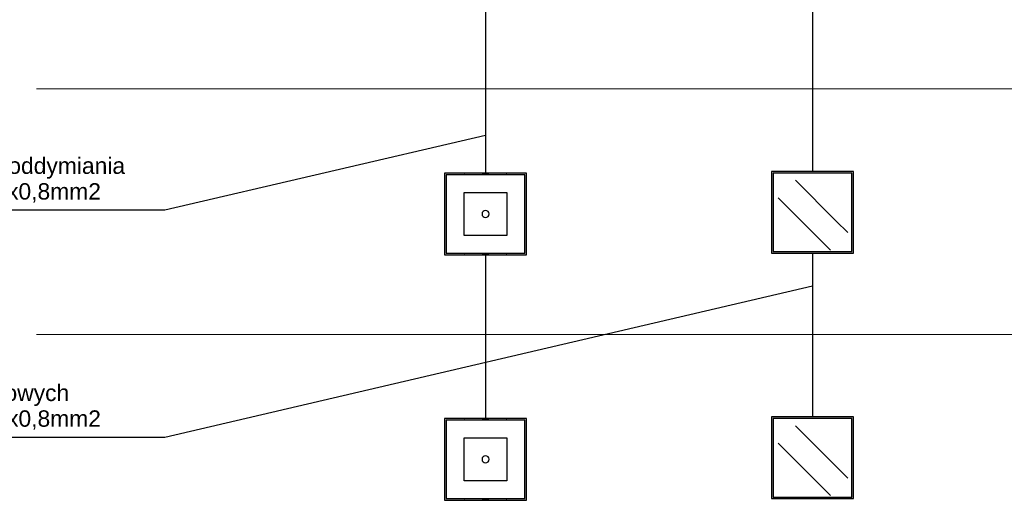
# Model space of a CAD drawing. Header units: millimetres. Extents: x 2709036 to 2756280, y 168165 to 192362.
# Tile 2 of 192: x 2716300 to 2722321, y 170915 to 173853. Entities that reach past the tile are written whole.
import ezdxf

# ---------------------------------------------------------------- set-up
doc = ezdxf.new("R2010")
doc.units = ezdxf.units.MM
doc.header["$MEASUREMENT"] = 0
for name, color, linetype in [('D+H Urządzenia', 30, 'Continuous'), ('DH_SO_HDGs', 3, 'Continuous'), ('DH_SO_HTKSH', 6, 'Continuous'), ('DH_SO_YnTKSY', 1, 'Continuous')]:
    doc.layers.add(name, color=color, linetype=linetype)
doc.layers.add('D+H_TABELKA', color=7, linetype='Continuous', lineweight=13)
doc.layers.add('Nowe_Opisy - Etykiety_Nr_pióra__20', color=1, linetype='Continuous', lineweight=13)
doc.styles.add('STYL_AUTOMATYCZNY_1', font='arial.ttf')

msp = doc.modelspace()

# ---------------------------------------------------------------- linework, layer by layer
at = {"layer": 'D+H Urządzenia'}
for p, q in [((2718898.3, 172915.4), (2718898.3, 172790.4)), ((2719023.3, 172915.4), (2718898.3, 172915.4)), ((2718908.3, 172905.4), (2718908.3, 172790.4)), ((2719023.3, 172905.4), (2718908.3, 172905.4)), ((2719148.3, 172915.4), (2719023.3, 172915.4)), ((2719148.3, 172905.4), (2719023.3, 172905.4)), ((2719273.3, 172915.4), (2719148.3, 172915.4)), ((2719273.3, 172905.4), (2719148.3, 172905.4)), ((2719398.3, 172915.4), (2719273.3, 172915.4)), ((2719388.3, 172905.4), (2719273.3, 172905.4)), ((2719388.3, 172790.4), (2719388.3, 172905.4)), ((2719398.3, 172790.4), (2719398.3, 172915.4)), ((2721023.3, 172925.4), (2720898.3, 172925.4)), ((2720898.3, 172925.4), (2720898.3, 172800.4)), ((2721023.3, 172915.4), (2720908.3, 172915.4)), ((2720908.3, 172915.4), (2720908.3, 172800.4)), ((2721148.3, 172925.4), (2721023.3, 172925.4)), ((2721023.3, 172925.4), (2721023.3, 172925.4)), ((2721148.3, 172915.4), (2721023.3, 172915.4)), ((2721273.3, 172925.4), (2721148.3, 172925.4)), ((2721273.3, 172915.4), (2721148.3, 172915.4)), ((2721398.3, 172925.4), (2721273.3, 172925.4)), ((2721388.3, 172915.4), (2721273.3, 172915.4)), ((2721388.3, 172800.4), (2721388.3, 172915.4)), ((2721398.3, 172800.4), (2721398.3, 172925.4)), ((2721045, 172871.6), (2721293.9, 172622.7)), ((2718898.3, 172790.4), (2718898.3, 172665.4)), ((2718908.3, 172790.4), (2718908.3, 172665.4)), ((2719017.9, 172796.9), (2719279.8, 172796.9)), ((2719017.9, 172535), (2719017.9, 172796.9)), ((2719279.8, 172796.9), (2719279.8, 172535)), ((2719388.3, 172665.4), (2719388.3, 172790.4)), ((2719398.3, 172665.4), (2719398.3, 172790.4)), ((2720898.3, 172800.4), (2720898.3, 172675.4)), ((2720908.3, 172800.4), (2720908.3, 172675.4)), ((2721388.3, 172675.4), (2721388.3, 172800.4)), ((2721398.3, 172675.4), (2721398.3, 172800.4)), ((2720938.4, 172764.9), (2721187.3, 172516)), ((2718898.3, 172665.4), (2718898.3, 172540.4)), ((2718908.3, 172665.4), (2718908.3, 172540.4)), ((2719388.3, 172540.4), (2719388.3, 172665.4)), ((2719398.3, 172540.4), (2719398.3, 172665.4)), ((2720898.3, 172675.4), (2720898.3, 172550.4)), ((2720908.3, 172675.4), (2720908.3, 172550.4)), ((2721388.3, 172550.4), (2721388.3, 172675.4)), ((2721398.3, 172550.4), (2721398.3, 172675.4)), ((2721293.9, 172622.7), (2721365.1, 172551.6)), ((2718898.3, 172540.4), (2718898.3, 172415.4)), ((2718908.3, 172540.4), (2718908.3, 172425.4)), ((2719279.8, 172535), (2719017.9, 172535)), ((2719388.3, 172425.4), (2719388.3, 172540.4)), ((2719398.3, 172415.4), (2719398.3, 172540.4)), ((2720898.3, 172550.4), (2720898.3, 172425.4)), ((2720908.3, 172550.4), (2720908.3, 172435.4)), ((2721388.3, 172435.4), (2721388.3, 172550.4)), ((2721398.3, 172425.4), (2721398.3, 172550.4)), ((2721187.3, 172516), (2721258.4, 172444.9)), ((2718898.3, 172415.4), (2719023.3, 172415.4)), ((2718908.3, 172425.4), (2719023.3, 172425.4)), ((2719023.3, 172425.4), (2719148.3, 172425.4)), ((2719023.3, 172415.4), (2719148.3, 172415.4)), ((2719148.3, 172425.4), (2719273.3, 172425.4)), ((2719148.3, 172415.4), (2719273.3, 172415.4)), ((2719273.3, 172425.4), (2719388.3, 172425.4)), ((2719273.3, 172415.4), (2719398.3, 172415.4)), ((2720898.3, 172425.4), (2721023.3, 172425.4)), ((2720908.3, 172435.4), (2721023.3, 172435.4)), ((2721023.3, 172435.4), (2721148.3, 172435.4)), ((2721023.3, 172425.4), (2721148.3, 172425.4)), ((2721148.3, 172435.4), (2721273.3, 172435.4)), ((2721148.3, 172425.4), (2721273.3, 172425.4)), ((2721273.3, 172435.4), (2721388.3, 172435.4)), ((2721273.3, 172425.4), (2721398.3, 172425.4)), ((2718898.3, 171415.4), (2718898.3, 171290.4)), ((2719023.3, 171415.4), (2718898.3, 171415.4)), ((2718908.3, 171405.4), (2718908.3, 171290.4)), ((2719023.3, 171405.4), (2718908.3, 171405.4)), ((2719148.3, 171415.4), (2719023.3, 171415.4)), ((2719148.3, 171405.4), (2719023.3, 171405.4)), ((2719273.3, 171415.4), (2719148.3, 171415.4)), ((2719273.3, 171405.4), (2719148.3, 171405.4)), ((2719398.3, 171415.4), (2719273.3, 171415.4)), ((2719388.3, 171405.4), (2719273.3, 171405.4)), ((2719388.3, 171290.4), (2719388.3, 171405.4)), ((2719398.3, 171290.4), (2719398.3, 171415.4)), ((2721023.3, 171425.4), (2720898.3, 171425.4)), ((2720898.3, 171425.4), (2720898.3, 171300.4)), ((2721023.3, 171415.4), (2720908.3, 171415.4)), ((2720908.3, 171415.4), (2720908.3, 171300.4)), ((2721148.3, 171425.4), (2721023.3, 171425.4)), ((2721023.3, 171425.4), (2721023.3, 171425.4)), ((2721148.3, 171415.4), (2721023.3, 171415.4)), ((2721273.3, 171425.4), (2721148.3, 171425.4)), ((2721273.3, 171415.4), (2721148.3, 171415.4)), ((2721398.3, 171425.4), (2721273.3, 171425.4)), ((2721388.3, 171415.4), (2721273.3, 171415.4)), ((2721388.3, 171300.4), (2721388.3, 171415.4)), ((2721398.3, 171300.4), (2721398.3, 171425.4)), ((2721045, 171371.6), (2721293.9, 171122.7)), ((2718898.3, 171290.4), (2718898.3, 171165.4)), ((2718908.3, 171290.4), (2718908.3, 171165.4)), ((2719017.9, 171296.9), (2719279.8, 171296.9)), ((2719017.9, 171035), (2719017.9, 171296.9)), ((2719279.8, 171296.9), (2719279.8, 171035)), ((2719388.3, 171165.4), (2719388.3, 171290.4)), ((2719398.3, 171165.4), (2719398.3, 171290.4)), ((2720898.3, 171300.4), (2720898.3, 171175.4)), ((2720908.3, 171300.4), (2720908.3, 171175.4)), ((2720938.4, 171264.9), (2721187.3, 171016)), ((2721388.3, 171175.4), (2721388.3, 171300.4)), ((2721398.3, 171175.4), (2721398.3, 171300.4)), ((2718898.3, 171165.4), (2718898.3, 171040.4)), ((2718908.3, 171165.4), (2718908.3, 171040.4)), ((2719388.3, 171040.4), (2719388.3, 171165.4)), ((2719398.3, 171040.4), (2719398.3, 171165.4)), ((2720898.3, 171175.4), (2720898.3, 171050.4)), ((2720908.3, 171175.4), (2720908.3, 171050.4)), ((2721388.3, 171050.4), (2721388.3, 171175.4)), ((2721398.3, 171050.4), (2721398.3, 171175.4)), ((2721293.9, 171122.7), (2721365.1, 171051.6)), ((2718898.3, 171040.4), (2718898.3, 170915.4)), ((2718908.3, 171040.4), (2718908.3, 170925.4)), ((2719279.8, 171035), (2719017.9, 171035)), ((2719388.3, 170925.4), (2719388.3, 171040.4)), ((2719398.3, 170915.4), (2719398.3, 171040.4)), ((2720898.3, 171050.4), (2720898.3, 170925.4)), ((2720908.3, 171050.4), (2720908.3, 170935.4)), ((2721388.3, 170935.4), (2721388.3, 171050.4)), ((2721398.3, 170925.4), (2721398.3, 171050.4)), ((2721187.3, 171016), (2721258.4, 170944.9)), ((2718898.3, 170915.4), (2719023.3, 170915.4)), ((2718908.3, 170925.4), (2719023.3, 170925.4)), ((2719023.3, 170925.4), (2719148.3, 170925.4)), ((2719023.3, 170915.4), (2719148.3, 170915.4)), ((2719148.3, 170925.4), (2719273.3, 170925.4)), ((2719148.3, 170915.4), (2719273.3, 170915.4)), ((2719273.3, 170925.4), (2719388.3, 170925.4)), ((2719273.3, 170915.4), (2719398.3, 170915.4)), ((2720898.3, 170925.4), (2721023.3, 170925.4)), ((2720908.3, 170935.4), (2721023.3, 170935.4)), ((2721023.3, 170935.4), (2721148.3, 170935.4)), ((2721023.3, 170925.4), (2721148.3, 170925.4)), ((2721148.3, 170935.4), (2721273.3, 170935.4)), ((2721148.3, 170925.4), (2721273.3, 170925.4)), ((2721273.3, 170935.4), (2721388.3, 170935.4)), ((2721273.3, 170925.4), (2721398.3, 170925.4))]:
    msp.add_line(p, q, dxfattribs=at)
for centre, start, end in [((2719148.8, 172665.9), 0, 180), ((2719148.8, 172665.9), 180, 0), ((2719148.8, 171165.9), 0, 180), ((2719148.8, 171165.9), 180, 0)]:
    msp.add_arc(centre, 21.8, start, end, dxfattribs=at)
at = {"layer": 'D+H Urządzenia', "lineweight": 0, "extrusion": (0, 0, -1)}
for points in [[(-2718898.3, 172415.4), (-2718898.3, 172915.4), (-2718908.3, 172415.4)], [(-2718908.3, 172415.4), (-2718898.3, 172915.4), (-2718908.3, 172915.4)], [(-2719017.9, 172905.4), (-2719017.9, 172915.4), (-2719023.3, 172905.4)], [(-2719023.3, 172905.4), (-2719017.9, 172915.4), (-2719023.3, 172915.4)], [(-2719127, 172905.4), (-2719127, 172915.4), (-2719127.4, 172905.4)], [(-2719127.4, 172905.4), (-2719127, 172915.4), (-2719127.4, 172915.4)], [(-2719127.4, 172905.4), (-2719127.4, 172915.4), (-2719128.6, 172905.4)], [(-2719128.6, 172905.4), (-2719127.4, 172915.4), (-2719128.6, 172915.4)], [(-2719128.6, 172905.4), (-2719128.6, 172915.4), (-2719130.7, 172905.4)], [(-2719130.7, 172905.4), (-2719128.6, 172915.4), (-2719130.7, 172915.4)], [(-2719130.7, 172905.4), (-2719130.7, 172915.4), (-2719133.4, 172905.4)], [(-2719133.4, 172905.4), (-2719130.7, 172915.4), (-2719133.4, 172915.4)], [(-2719133.4, 172905.4), (-2719133.4, 172915.4), (-2719136.7, 172905.4)], [(-2719136.7, 172905.4), (-2719133.4, 172915.4), (-2719136.7, 172915.4)], [(-2719136.7, 172905.4), (-2719136.7, 172915.4), (-2719140.5, 172905.4)], [(-2719140.5, 172905.4), (-2719136.7, 172915.4), (-2719140.5, 172915.4)], [(-2719140.5, 172905.4), (-2719140.5, 172915.4), (-2719144.6, 172905.4)], [(-2719144.6, 172905.4), (-2719140.5, 172915.4), (-2719144.6, 172915.4)], [(-2719144.6, 172905.4), (-2719144.6, 172915.4), (-2719148.3, 172905.4)], [(-2719148.3, 172905.4), (-2719144.6, 172915.4), (-2719148.3, 172915.4)], [(-2719148.3, 172905.4), (-2719148.3, 172915.4), (-2719148.8, 172905.4)], [(-2719148.8, 172905.4), (-2719148.3, 172915.4), (-2719148.8, 172915.4)], [(-2719148.8, 172905.4), (-2719148.8, 172915.4), (-2719153.1, 172905.4)], [(-2719153.1, 172905.4), (-2719148.8, 172915.4), (-2719153.1, 172915.4)], [(-2719153.1, 172905.4), (-2719153.1, 172915.4), (-2719157.2, 172905.4)], [(-2719157.2, 172905.4), (-2719153.1, 172915.4), (-2719157.2, 172915.4)], [(-2719157.2, 172905.4), (-2719157.2, 172915.4), (-2719160.9, 172905.4)], [(-2719160.9, 172905.4), (-2719157.2, 172915.4), (-2719160.9, 172915.4)], [(-2719160.9, 172905.4), (-2719160.9, 172915.4), (-2719164.2, 172905.4)], [(-2719164.2, 172905.4), (-2719160.9, 172915.4), (-2719164.2, 172915.4)], [(-2719164.2, 172905.4), (-2719164.2, 172915.4), (-2719167, 172905.4)], [(-2719167, 172905.4), (-2719164.2, 172915.4), (-2719167, 172915.4)], [(-2719167, 172905.4), (-2719167, 172915.4), (-2719169, 172905.4)], [(-2719169, 172905.4), (-2719167, 172915.4), (-2719169, 172915.4)], [(-2719169, 172905.4), (-2719169, 172915.4), (-2719170.2, 172905.4)], [(-2719170.2, 172905.4), (-2719169, 172915.4), (-2719170.2, 172915.4)], [(-2719170.2, 172905.4), (-2719170.2, 172915.4), (-2719170.6, 172905.4)], [(-2719170.6, 172905.4), (-2719170.2, 172915.4), (-2719170.6, 172915.4)], [(-2719273.3, 172905.4), (-2719273.3, 172915.4), (-2719279.8, 172905.4)], [(-2719279.8, 172905.4), (-2719273.3, 172915.4), (-2719279.8, 172915.4)], [(-2719388.3, 172415.4), (-2719388.3, 172915.4), (-2719398.3, 172415.4)], [(-2719398.3, 172415.4), (-2719388.3, 172915.4), (-2719398.3, 172915.4)], [(-2720898.3, 172425.4), (-2720898.3, 172925.4), (-2720908.3, 172425.4)], [(-2720908.3, 172425.4), (-2720898.3, 172925.4), (-2720908.3, 172925.4)], [(-2721388.3, 172425.4), (-2721388.3, 172925.4), (-2721398.3, 172425.4)], [(-2721398.3, 172425.4), (-2721388.3, 172925.4), (-2721398.3, 172925.4)], [(-2719017.9, 172415.4), (-2719017.9, 172425.4), (-2719023.3, 172415.4)], [(-2719023.3, 172415.4), (-2719017.9, 172425.4), (-2719023.3, 172425.4)], [(-2719127, 172415.4), (-2719127, 172425.4), (-2719127.4, 172415.4)], [(-2719127.4, 172415.4), (-2719127, 172425.4), (-2719127.4, 172425.4)], [(-2719127.4, 172415.4), (-2719127.4, 172425.4), (-2719128.6, 172415.4)], [(-2719128.6, 172415.4), (-2719127.4, 172425.4), (-2719128.6, 172425.4)], [(-2719128.6, 172415.4), (-2719128.6, 172425.4), (-2719130.7, 172415.4)], [(-2719130.7, 172415.4), (-2719128.6, 172425.4), (-2719130.7, 172425.4)], [(-2719130.7, 172415.4), (-2719130.7, 172425.4), (-2719133.4, 172415.4)], [(-2719133.4, 172415.4), (-2719130.7, 172425.4), (-2719133.4, 172425.4)], [(-2719133.4, 172415.4), (-2719133.4, 172425.4), (-2719136.7, 172415.4)], [(-2719136.7, 172415.4), (-2719133.4, 172425.4), (-2719136.7, 172425.4)], [(-2719136.7, 172415.4), (-2719136.7, 172425.4), (-2719140.5, 172415.4)], [(-2719140.5, 172415.4), (-2719136.7, 172425.4), (-2719140.5, 172425.4)], [(-2719140.5, 172415.4), (-2719140.5, 172425.4), (-2719144.6, 172415.4)], [(-2719144.6, 172415.4), (-2719140.5, 172425.4), (-2719144.6, 172425.4)], [(-2719144.6, 172415.4), (-2719144.6, 172425.4), (-2719148.3, 172415.4)], [(-2719148.3, 172415.4), (-2719144.6, 172425.4), (-2719148.3, 172425.4)], [(-2719148.3, 172415.4), (-2719148.3, 172425.4), (-2719148.8, 172415.4)], [(-2719148.8, 172415.4), (-2719148.3, 172425.4), (-2719148.8, 172425.4)], [(-2719148.8, 172415.4), (-2719148.8, 172425.4), (-2719153.1, 172415.4)], [(-2719153.1, 172415.4), (-2719148.8, 172425.4), (-2719153.1, 172425.4)], [(-2719153.1, 172415.4), (-2719153.1, 172425.4), (-2719157.2, 172415.4)], [(-2719157.2, 172415.4), (-2719153.1, 172425.4), (-2719157.2, 172425.4)], [(-2719157.2, 172415.4), (-2719157.2, 172425.4), (-2719160.9, 172415.4)], [(-2719160.9, 172415.4), (-2719157.2, 172425.4), (-2719160.9, 172425.4)], [(-2719160.9, 172415.4), (-2719160.9, 172425.4), (-2719164.2, 172415.4)], [(-2719164.2, 172415.4), (-2719160.9, 172425.4), (-2719164.2, 172425.4)], [(-2719164.2, 172415.4), (-2719164.2, 172425.4), (-2719167, 172415.4)], [(-2719167, 172415.4), (-2719164.2, 172425.4), (-2719167, 172425.4)], [(-2719167, 172415.4), (-2719167, 172425.4), (-2719169, 172415.4)], [(-2719169, 172415.4), (-2719167, 172425.4), (-2719169, 172425.4)], [(-2719169, 172415.4), (-2719169, 172425.4), (-2719170.2, 172415.4)], [(-2719170.2, 172415.4), (-2719169, 172425.4), (-2719170.2, 172425.4)], [(-2719170.2, 172415.4), (-2719170.2, 172425.4), (-2719170.6, 172415.4)], [(-2719170.6, 172415.4), (-2719170.2, 172425.4), (-2719170.6, 172425.4)], [(-2719273.3, 172415.4), (-2719273.3, 172425.4), (-2719279.8, 172415.4)], [(-2719279.8, 172415.4), (-2719273.3, 172425.4), (-2719279.8, 172425.4)], [(-2718898.3, 170915.4), (-2718898.3, 171415.4), (-2718908.3, 170915.4)], [(-2718908.3, 170915.4), (-2718898.3, 171415.4), (-2718908.3, 171415.4)], [(-2719017.9, 171405.4), (-2719017.9, 171415.4), (-2719023.3, 171405.4)], [(-2719023.3, 171405.4), (-2719017.9, 171415.4), (-2719023.3, 171415.4)], [(-2719127, 171405.4), (-2719127, 171415.4), (-2719127.4, 171405.4)], [(-2719127.4, 171405.4), (-2719127, 171415.4), (-2719127.4, 171415.4)], [(-2719127.4, 171405.4), (-2719127.4, 171415.4), (-2719128.6, 171405.4)], [(-2719128.6, 171405.4), (-2719127.4, 171415.4), (-2719128.6, 171415.4)], [(-2719128.6, 171405.4), (-2719128.6, 171415.4), (-2719130.7, 171405.4)], [(-2719130.7, 171405.4), (-2719128.6, 171415.4), (-2719130.7, 171415.4)], [(-2719130.7, 171405.4), (-2719130.7, 171415.4), (-2719133.4, 171405.4)], [(-2719133.4, 171405.4), (-2719130.7, 171415.4), (-2719133.4, 171415.4)], [(-2719133.4, 171405.4), (-2719133.4, 171415.4), (-2719136.7, 171405.4)], [(-2719136.7, 171405.4), (-2719133.4, 171415.4), (-2719136.7, 171415.4)], [(-2719136.7, 171405.4), (-2719136.7, 171415.4), (-2719140.5, 171405.4)], [(-2719140.5, 171405.4), (-2719136.7, 171415.4), (-2719140.5, 171415.4)], [(-2719140.5, 171405.4), (-2719140.5, 171415.4), (-2719144.6, 171405.4)], [(-2719144.6, 171405.4), (-2719140.5, 171415.4), (-2719144.6, 171415.4)], [(-2719144.6, 171405.4), (-2719144.6, 171415.4), (-2719148.3, 171405.4)], [(-2719148.3, 171405.4), (-2719144.6, 171415.4), (-2719148.3, 171415.4)], [(-2719148.3, 171405.4), (-2719148.3, 171415.4), (-2719148.8, 171405.4)], [(-2719148.8, 171405.4), (-2719148.3, 171415.4), (-2719148.8, 171415.4)], [(-2719148.8, 171405.4), (-2719148.8, 171415.4), (-2719153.1, 171405.4)], [(-2719153.1, 171405.4), (-2719148.8, 171415.4), (-2719153.1, 171415.4)], [(-2719153.1, 171405.4), (-2719153.1, 171415.4), (-2719157.2, 171405.4)], [(-2719157.2, 171405.4), (-2719153.1, 171415.4), (-2719157.2, 171415.4)], [(-2719157.2, 171405.4), (-2719157.2, 171415.4), (-2719160.9, 171405.4)], [(-2719160.9, 171405.4), (-2719157.2, 171415.4), (-2719160.9, 171415.4)], [(-2719160.9, 171405.4), (-2719160.9, 171415.4), (-2719164.2, 171405.4)], [(-2719164.2, 171405.4), (-2719160.9, 171415.4), (-2719164.2, 171415.4)], [(-2719164.2, 171405.4), (-2719164.2, 171415.4), (-2719167, 171405.4)], [(-2719167, 171405.4), (-2719164.2, 171415.4), (-2719167, 171415.4)], [(-2719167, 171405.4), (-2719167, 171415.4), (-2719169, 171405.4)], [(-2719169, 171405.4), (-2719167, 171415.4), (-2719169, 171415.4)], [(-2719169, 171405.4), (-2719169, 171415.4), (-2719170.2, 171405.4)], [(-2719170.2, 171405.4), (-2719169, 171415.4), (-2719170.2, 171415.4)], [(-2719170.2, 171405.4), (-2719170.2, 171415.4), (-2719170.6, 171405.4)], [(-2719170.6, 171405.4), (-2719170.2, 171415.4), (-2719170.6, 171415.4)], [(-2719273.3, 171405.4), (-2719273.3, 171415.4), (-2719279.8, 171405.4)], [(-2719279.8, 171405.4), (-2719273.3, 171415.4), (-2719279.8, 171415.4)], [(-2719388.3, 170915.4), (-2719388.3, 171415.4), (-2719398.3, 170915.4)], [(-2719398.3, 170915.4), (-2719388.3, 171415.4), (-2719398.3, 171415.4)], [(-2720898.3, 170925.4), (-2720898.3, 171425.4), (-2720908.3, 170925.4)], [(-2720908.3, 170925.4), (-2720898.3, 171425.4), (-2720908.3, 171425.4)], [(-2721388.3, 170925.4), (-2721388.3, 171425.4), (-2721398.3, 170925.4)], [(-2721398.3, 170925.4), (-2721388.3, 171425.4), (-2721398.3, 171425.4)], [(-2719017.9, 170915.4), (-2719017.9, 170925.4), (-2719023.3, 170915.4)], [(-2719023.3, 170915.4), (-2719017.9, 170925.4), (-2719023.3, 170925.4)], [(-2719127, 170915.4), (-2719127, 170925.4), (-2719127.4, 170915.4)], [(-2719127.4, 170915.4), (-2719127, 170925.4), (-2719127.4, 170925.4)], [(-2719127.4, 170915.4), (-2719127.4, 170925.4), (-2719128.6, 170915.4)], [(-2719128.6, 170915.4), (-2719127.4, 170925.4), (-2719128.6, 170925.4)], [(-2719128.6, 170915.4), (-2719128.6, 170925.4), (-2719130.7, 170915.4)], [(-2719130.7, 170915.4), (-2719128.6, 170925.4), (-2719130.7, 170925.4)], [(-2719130.7, 170915.4), (-2719130.7, 170925.4), (-2719133.4, 170915.4)], [(-2719133.4, 170915.4), (-2719130.7, 170925.4), (-2719133.4, 170925.4)], [(-2719133.4, 170915.4), (-2719133.4, 170925.4), (-2719136.7, 170915.4)], [(-2719136.7, 170915.4), (-2719133.4, 170925.4), (-2719136.7, 170925.4)], [(-2719136.7, 170915.4), (-2719136.7, 170925.4), (-2719140.5, 170915.4)], [(-2719140.5, 170915.4), (-2719136.7, 170925.4), (-2719140.5, 170925.4)], [(-2719140.5, 170915.4), (-2719140.5, 170925.4), (-2719144.6, 170915.4)], [(-2719144.6, 170915.4), (-2719140.5, 170925.4), (-2719144.6, 170925.4)], [(-2719144.6, 170915.4), (-2719144.6, 170925.4), (-2719148.3, 170915.4)], [(-2719148.3, 170915.4), (-2719144.6, 170925.4), (-2719148.3, 170925.4)], [(-2719148.3, 170915.4), (-2719148.3, 170925.4), (-2719148.8, 170915.4)], [(-2719148.8, 170915.4), (-2719148.3, 170925.4), (-2719148.8, 170925.4)], [(-2719148.8, 170915.4), (-2719148.8, 170925.4), (-2719153.1, 170915.4)], [(-2719153.1, 170915.4), (-2719148.8, 170925.4), (-2719153.1, 170925.4)], [(-2719153.1, 170915.4), (-2719153.1, 170925.4), (-2719157.2, 170915.4)], [(-2719157.2, 170915.4), (-2719153.1, 170925.4), (-2719157.2, 170925.4)], [(-2719157.2, 170915.4), (-2719157.2, 170925.4), (-2719160.9, 170915.4)], [(-2719160.9, 170915.4), (-2719157.2, 170925.4), (-2719160.9, 170925.4)], [(-2719160.9, 170915.4), (-2719160.9, 170925.4), (-2719164.2, 170915.4)], [(-2719164.2, 170915.4), (-2719160.9, 170925.4), (-2719164.2, 170925.4)], [(-2719164.2, 170915.4), (-2719164.2, 170925.4), (-2719167, 170915.4)], [(-2719167, 170915.4), (-2719164.2, 170925.4), (-2719167, 170925.4)], [(-2719167, 170915.4), (-2719167, 170925.4), (-2719169, 170915.4)], [(-2719169, 170915.4), (-2719167, 170925.4), (-2719169, 170925.4)], [(-2719169, 170915.4), (-2719169, 170925.4), (-2719170.2, 170915.4)], [(-2719170.2, 170915.4), (-2719169, 170925.4), (-2719170.2, 170925.4)], [(-2719170.2, 170915.4), (-2719170.2, 170925.4), (-2719170.6, 170915.4)], [(-2719170.6, 170915.4), (-2719170.2, 170925.4), (-2719170.6, 170925.4)], [(-2719273.3, 170915.4), (-2719273.3, 170925.4), (-2719279.8, 170915.4)], [(-2719279.8, 170915.4), (-2719273.3, 170925.4), (-2719279.8, 170925.4)]]:
    msp.add_solid(points, dxfattribs=at)
at = {"layer": 'D+H Urządzenia', "lineweight": 0}
for points in [[(2718908.3, 172905.4), (2718908.3, 172915.4), (2719017.9, 172905.4)], [(2719017.9, 172905.4), (2718908.3, 172915.4), (2719017.9, 172915.4)], [(2719023.3, 172905.4), (2719023.3, 172915.4), (2719127, 172905.4)], [(2719127, 172905.4), (2719023.3, 172915.4), (2719127, 172915.4)], [(2719170.6, 172905.4), (2719170.6, 172915.4), (2719273.3, 172905.4)], [(2719273.3, 172905.4), (2719170.6, 172915.4), (2719273.3, 172915.4)], [(2719279.8, 172905.4), (2719279.8, 172915.4), (2719388.3, 172905.4)], [(2719388.3, 172905.4), (2719279.8, 172915.4), (2719388.3, 172915.4)], [(2720908.3, 172915.4), (2720908.3, 172925.4), (2721023.3, 172915.4)], [(2721023.3, 172915.4), (2720908.3, 172925.4), (2721023.3, 172925.4)], [(2721023.3, 172915.4), (2721023.3, 172925.4), (2721148.3, 172915.4)], [(2721148.3, 172915.4), (2721023.3, 172925.4), (2721148.3, 172925.4)], [(2721148.3, 172915.4), (2721148.3, 172925.4), (2721273.3, 172915.4)], [(2721273.3, 172915.4), (2721148.3, 172925.4), (2721273.3, 172925.4)], [(2721273.3, 172915.4), (2721273.3, 172925.4), (2721388.3, 172915.4)], [(2721388.3, 172915.4), (2721273.3, 172925.4), (2721388.3, 172925.4)], [(2718908.3, 172415.4), (2718908.3, 172425.4), (2719017.9, 172415.4)], [(2719017.9, 172415.4), (2718908.3, 172425.4), (2719017.9, 172425.4)], [(2719023.3, 172415.4), (2719023.3, 172425.4), (2719127, 172415.4)], [(2719127, 172415.4), (2719023.3, 172425.4), (2719127, 172425.4)], [(2719170.6, 172415.4), (2719170.6, 172425.4), (2719273.3, 172415.4)], [(2719273.3, 172415.4), (2719170.6, 172425.4), (2719273.3, 172425.4)], [(2719279.8, 172415.4), (2719279.8, 172425.4), (2719388.3, 172415.4)], [(2719388.3, 172415.4), (2719279.8, 172425.4), (2719388.3, 172425.4)], [(2720908.3, 172425.4), (2720908.3, 172435.4), (2721023.3, 172425.4)], [(2721023.3, 172425.4), (2720908.3, 172435.4), (2721023.3, 172435.4)], [(2721023.3, 172425.4), (2721023.3, 172435.4), (2721148.3, 172425.4)], [(2721148.3, 172425.4), (2721023.3, 172435.4), (2721148.3, 172435.4)], [(2721148.3, 172425.4), (2721148.3, 172435.4), (2721273.3, 172425.4)], [(2721273.3, 172425.4), (2721148.3, 172435.4), (2721273.3, 172435.4)], [(2721273.3, 172425.4), (2721273.3, 172435.4), (2721388.3, 172425.4)], [(2721388.3, 172425.4), (2721273.3, 172435.4), (2721388.3, 172435.4)], [(2718908.3, 171405.4), (2718908.3, 171415.4), (2719017.9, 171405.4)], [(2719017.9, 171405.4), (2718908.3, 171415.4), (2719017.9, 171415.4)], [(2719023.3, 171405.4), (2719023.3, 171415.4), (2719127, 171405.4)], [(2719127, 171405.4), (2719023.3, 171415.4), (2719127, 171415.4)], [(2719170.6, 171405.4), (2719170.6, 171415.4), (2719273.3, 171405.4)], [(2719273.3, 171405.4), (2719170.6, 171415.4), (2719273.3, 171415.4)], [(2719279.8, 171405.4), (2719279.8, 171415.4), (2719388.3, 171405.4)], [(2719388.3, 171405.4), (2719279.8, 171415.4), (2719388.3, 171415.4)], [(2720908.3, 171415.4), (2720908.3, 171425.4), (2721023.3, 171415.4)], [(2721023.3, 171415.4), (2720908.3, 171425.4), (2721023.3, 171425.4)], [(2721023.3, 171415.4), (2721023.3, 171425.4), (2721148.3, 171415.4)], [(2721148.3, 171415.4), (2721023.3, 171425.4), (2721148.3, 171425.4)], [(2721148.3, 171415.4), (2721148.3, 171425.4), (2721273.3, 171415.4)], [(2721273.3, 171415.4), (2721148.3, 171425.4), (2721273.3, 171425.4)], [(2721273.3, 171415.4), (2721273.3, 171425.4), (2721388.3, 171415.4)], [(2721388.3, 171415.4), (2721273.3, 171425.4), (2721388.3, 171425.4)], [(2718908.3, 170915.4), (2718908.3, 170925.4), (2719017.9, 170915.4)], [(2719017.9, 170915.4), (2718908.3, 170925.4), (2719017.9, 170925.4)], [(2719023.3, 170915.4), (2719023.3, 170925.4), (2719127, 170915.4)], [(2719127, 170915.4), (2719023.3, 170925.4), (2719127, 170925.4)], [(2719170.6, 170915.4), (2719170.6, 170925.4), (2719273.3, 170915.4)], [(2719273.3, 170915.4), (2719170.6, 170925.4), (2719273.3, 170925.4)], [(2719279.8, 170915.4), (2719279.8, 170925.4), (2719388.3, 170915.4)], [(2719388.3, 170915.4), (2719279.8, 170925.4), (2719388.3, 170925.4)], [(2720908.3, 170925.4), (2720908.3, 170935.4), (2721023.3, 170925.4)], [(2721023.3, 170925.4), (2720908.3, 170935.4), (2721023.3, 170935.4)], [(2721023.3, 170925.4), (2721023.3, 170935.4), (2721148.3, 170925.4)], [(2721148.3, 170925.4), (2721023.3, 170935.4), (2721148.3, 170935.4)], [(2721148.3, 170925.4), (2721148.3, 170935.4), (2721273.3, 170925.4)], [(2721273.3, 170925.4), (2721148.3, 170935.4), (2721273.3, 170935.4)], [(2721273.3, 170925.4), (2721273.3, 170935.4), (2721388.3, 170925.4)], [(2721388.3, 170925.4), (2721273.3, 170935.4), (2721388.3, 170935.4)]]:
    msp.add_solid(points, dxfattribs=at)
at = {"layer": 'D+H_TABELKA'}
for p, q in [((2716401.6, 173430), (2727512.9, 173430)), ((2716401.6, 171930), (2727512.9, 171930))]:
    msp.add_line(p, q, dxfattribs=at)
at = {"layer": 'DH_SO_HDGs', "color": 252}
for p, q in [((2717187.5, 172690.4), (2719148.3, 173148.5)), ((2715151.6, 172690.4), (2717187.5, 172690.4)), ((2717187.5, 171301.6), (2721148.3, 172227)), ((2715151.6, 171301.6), (2717187.5, 171301.6))]:
    msp.add_line(p, q, dxfattribs=at)
at = {"layer": 'DH_SO_HTKSH'}
for p, q in [((2719148.3, 173915.4), (2719148.3, 172915.4)), ((2719148.3, 172415.4), (2719148.3, 171415.4))]:
    msp.add_line(p, q, dxfattribs=at)
at = {"layer": 'DH_SO_YnTKSY'}
for p, q in [((2721148.3, 173925.4), (2721148.3, 172925.4)), ((2721148.3, 172425.4), (2721148.3, 171425.4))]:
    msp.add_line(p, q, dxfattribs=at)

# ---------------------------------------------------------------- texts
at = {"layer": 'Nowe_Opisy - Etykiety_Nr_pióra__20', "color": 1, "linetype": 'Continuous', "lineweight": 13, "char_height": 150, "width": 2131.582, "attachment_point": 7, "line_spacing_factor": 0.941915, "style": 'STYL_AUTOMATYCZNY_1'}
for s, insert in [('{\\H0.666667x;\\C7;Linia przycisków oddymiania \\P\\fArial|b0|i0|c238|p38;YnTKSYekw 5x2x0,8mm2}', (2715174.1, 172735.4)), ('{\\H0.666667x;\\C7;Linia czujek dymowych \\PYnTKSYekw 1x2x0,8mm2}', (2715174.1, 171346.6))]:
    msp.add_mtext(s, dxfattribs=dict(at, insert=insert))

doc.saveas('drawing.dxf')
